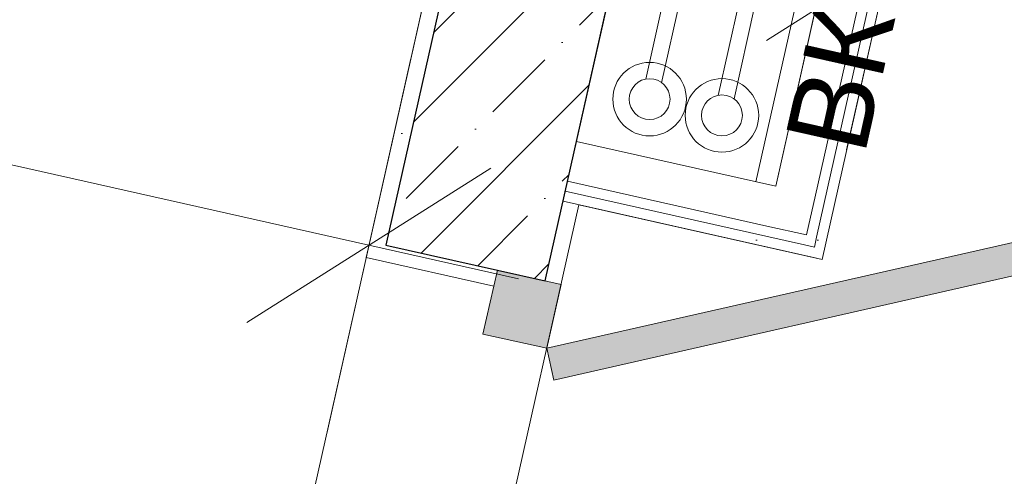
# Model space of a CAD drawing. Header units: millimetres. Extents: x -7145539 to 8272368, y 6117771 to 6337028.
# Tile 187 of 213: x -6868238 to -6867033, y 6144714 to 6145272. Entities that reach past the tile are written whole.
import ezdxf

# ---------------------------------------------------------------- set-up
doc = ezdxf.new("R2010")
doc.units = ezdxf.units.MM
doc.header["$MEASUREMENT"] = 0
for name, color, linetype in [('S - квартира_помещение.АР', 7, 'Continuous'), ('S - МОП.АР', 7, 'Continuous'), ('АР-Стены_внутренние_пилоны.АР', 7, 'Continuous'), ('АР-Стены_Перегородки_шахты_.АР', 7, 'Continuous'), ('АР-Чертеж-Размеры.АР', 7, 'Continuous')]:
    doc.layers.add(name, color=color, linetype=linetype)
for name, color, linetype, lineweight in [('АР-Стены_внутренние_пилоны.АР_Ном._пера__1', 7, 'Continuous', 15), ('АР-Стены_Перегородки_шахты_.АР_Ном._пера__1', 7, 'Continuous', 15), ('АР-Чертеж-Размеры.АР_Ном._пера__1', 7, 'Continuous', 0), ('Двери Archicad_Ном._пера__120', 7, 'Continuous', 0), ('ИОС-Шахты и отверстия.АР_Ном._пера__1', 7, 'Continuous', 0)]:
    doc.layers.add(name, color=color, linetype=linetype, lineweight=lineweight)
doc.styles.add('РЎР“Р•РќР•Р\xa0Р\x98Р\xa0_РЎРўР\x98Р›Р¬_6', font='GOST_Common.ttf')
doc.styles.add('РЎР“Р•РќР•Р\xa0Р\x98Р\xa0_РЎРўР\x98Р›Р¬_8', font='arial.ttf')
doc.dimstyles.new('СГЕНЕРИР_СТИЛЬ__5', dxfattribs={"dimtxt": 150, "dimasz": 237.5, "dimexe": 0.18, "dimexo": 0.0625, "dimgap": 0, "dimtad": 1, "dimdec": 0, "dimzin": 0, "dimdsep": 46, "dimtxsty": 'РЎР“Р•РќР•Р\xa0Р\x98Р\xa0_РЎРўР\x98Р›Р¬_6', "dimblk": 'ARROWHEAD_6', "dimblk1": 'ARROWHEAD_6', "dimblk2": 'ARROWHEAD_6', "dimcen": 0.09, "dimse1": 1, "dimse2": 1, "dimclrd": 7, "dimclre": 7, "dimclrt": 7, "dimazin": 0, "dimtfac": 1, "dimtdec": 4, "dimtmove": 0, "dimatfit": 3, "dimfxl": 1, "dimtolj": 1, "dimtzin": 0, "dimarcsym": 0})
pattern_1 = [(0, (-6256761.35, 6562677.795), (0, 75), [0, -75])]
pattern_2 = [(45, (-6256761.35, 6563027.8), (-111.369318, 111.369318), [0, -105, 0, -157.5]), (110, (-6256411.35, 6563027.8), (148.001588, 53.868173), [0, -77, 0, -133])]

# ---------------------------------------------------------------- blocks, each defined once
blk = doc.blocks.new('Стена_282_1', base_point=(-6867293.9, 6145038.9))
at = {"layer": 'АР-Стены_Перегородки_шахты_.АР', "linetype": 'Continuous', "lineweight": 0, "true_color": 0x000000}
h = blk.add_hatch(dxfattribs=at)
h.set_pattern_fill('ШТУКАТУРКА__ГИПС_03_0001', color=18, style=0, pattern_type=2)
h.set_pattern_definition(pattern_1)
h.paths.add_polyline_path([(-6867102.4, 6145777.4), (-6867275, 6145009.1), (-6867262.8, 6145006.3), (-6867090.2, 6145774.7)])
h = blk.add_hatch(dxfattribs=at)
h.set_pattern_fill('ШТУКАТУРКА__ГИПС_03_0001', color=18, style=0, pattern_type=2)
h.set_pattern_definition(pattern_1)
h.paths.add_polyline_path([(-6867093, 6145762.5), (-6867265.5, 6144994.1), (-6867253.3, 6144991.4), (-6867080.8, 6145759.8)])
h = blk.add_hatch(dxfattribs=at)
h.set_pattern_fill('ШТУКАТУРКА__ГИПС_03_0001', color=18, style=0, pattern_type=2)
h.set_pattern_definition(pattern_1)
h.paths.add_polyline_path([(-6867277.7, 6144996.9), (-6867265.5, 6144994.1), (-6867275, 6145009.1)])
h = blk.add_hatch(dxfattribs=at)
h.set_pattern_fill('ШТУКАТУРКА__ГИПС_03_0001', color=18, style=0, pattern_type=2)
h.set_pattern_definition(pattern_1)
h.paths.add_polyline_path([(-6867275, 6145009.1), (-6867265.5, 6144994.1), (-6867262.8, 6145006.3)])
h = blk.add_hatch(dxfattribs=at)
h.set_pattern_fill('ШТУКАТУРКА__ГИПС_03_0001', color=18, style=0, pattern_type=2)
h.set_pattern_definition(pattern_1)
h.paths.add_polyline_path([(-6867268.3, 6144981.9), (-6867256.1, 6144979.2), (-6867265.5, 6144994.1)])
h = blk.add_hatch(dxfattribs=at)
h.set_pattern_fill('ШТУКАТУРКА__ГИПС_03_0001', color=18, style=0, pattern_type=2)
h.set_pattern_definition(pattern_1)
h.paths.add_polyline_path([(-6867265.5, 6144994.1), (-6867256.1, 6144979.2), (-6867253.3, 6144991.4)])
at = {"layer": 'АР-Стены_Перегородки_шахты_.АР_Ном._пера__1', "color": 7, "linetype": 'Continuous', "lineweight": 0}
for p, q in [((-6867099.7, 6145789.6), (-6867102.4, 6145777.4)), ((-6867264, 6145057.9), (-6867102.4, 6145777.4)), ((-6867262.8, 6145006.3), (-6867090.2, 6145774.7)), ((-6867275, 6145009.1), (-6867264, 6145057.9)), ((-6867323.8, 6145020), (-6867275, 6145009.1)), ((-6867265.5, 6144994.1), (-6867262.8, 6145006.3))]:
    blk.add_line(p, q, dxfattribs=at)
at = {"layer": 'АР-Стены_Перегородки_шахты_.АР_Ном._пера__1', "color": 7, "linetype": 'Continuous', "lineweight": 0, "flags": 128}
for points in [[(-6867148.5, 6145800.6), (-6867312.8, 6145068.8)], [(-6867256.1, 6144979.2), (-6867080.8, 6145759.8)], [(-6867256.1, 6144979.2), (-6867268.3, 6144981.9)]]:
    blk.add_lwpolyline(points, dxfattribs=at)
blk = doc.blocks.new('Стена_283_1', base_point=(-6867562.2, 6145099.2))
at = {"layer": 'АР-Стены_Перегородки_шахты_.АР', "linetype": 'Continuous', "lineweight": 0, "true_color": 0x000000}
h = blk.add_hatch(dxfattribs=at)
h.set_pattern_fill('ШТУКАТУРКА__ГИПС_03_0001', color=18, style=0, pattern_type=2)
h.set_pattern_definition(pattern_1)
h.paths.add_polyline_path([(-6867275, 6145009.1), (-6867567.7, 6145074.8), (-6867570.4, 6145062.6), (-6867277.7, 6144996.9)])
h = blk.add_hatch(dxfattribs=at)
h.set_pattern_fill('ШТУКАТУРКА__ГИПС_03_0001', color=18, style=0, pattern_type=2)
h.set_pattern_definition(pattern_1)
h.paths.add_polyline_path([(-6867265.5, 6144994.1), (-6867570.4, 6145062.6), (-6867573.2, 6145050.4), (-6867268.3, 6144981.9)])
at = {"layer": 'АР-Стены_Перегородки_шахты_.АР_Ном._пера__1', "color": 7, "linetype": 'Continuous', "lineweight": 0}
for p, q in [((-6867567.7, 6145074.8), (-6867323.8, 6145020)), ((-6867570.4, 6145062.6), (-6867277.7, 6144996.9)), ((-6867323.8, 6145020), (-6867275, 6145009.1)), ((-6867277.7, 6144996.9), (-6867265.5, 6144994.1))]:
    blk.add_line(p, q, dxfattribs=at)
at = {"layer": 'АР-Стены_Перегородки_шахты_.АР_Ном._пера__1', "color": 7, "linetype": 'Continuous', "lineweight": 0, "flags": 128}
for points in [[(-6867567.7, 6145074.8), (-6867556.8, 6145123.6)], [(-6867312.8, 6145068.8), (-6867556.8, 6145123.6)], [(-6867570.4, 6145062.6), (-6867567.7, 6145074.8)], [(-6867573.2, 6145050.4), (-6867570.4, 6145062.6)], [(-6867573.2, 6145050.4), (-6867268.3, 6144981.9)]]:
    blk.add_lwpolyline(points, dxfattribs=at)
blk = doc.blocks.new('*D1161', base_point=(-6256761.3, 6562677.8))
at = {"layer": 'АР-Чертеж-Размеры.АР_Ном._пера__1', "color": 7, "linetype": 'Continuous', "lineweight": 0, "transparency": 16777216}
for p, q in [((-6870671.7, 6145879.2), (-6870774.4, 6145421.9)), ((-6870573.7, 6145745.1), (-6870872.4, 6145556)), ((-6870723.1, 6145650.5), (-6870906, 6145691.6)), ((-6867810.8, 6144996.5), (-6870723.1, 6145650.5)), ((-6867759.4, 6145225.1), (-6867862.1, 6144767.8)), ((-6867960.1, 6144901.9), (-6867661.4, 6145091)), ((-6867627.8, 6144955.4), (-6867810.8, 6144996.5))]:
    blk.add_line(p, q, dxfattribs=at)
at = {"layer": 'АР-Чертеж-Размеры.АР_Ном._пера__1', "color": 7, "lineweight": 0, "transparency": 16777216, "insert": (-6869493, 6145405), "char_height": 150, "attachment_point": 7, "rotation": 347.3417, "style": 'РЎР“Р•РќР•Р\xa0Р\x98Р\xa0_РЎРўР\x98Р›Р¬_6'}
blk.add_mtext('\\A1;{\\pql;\\fGOST Common|b0|i0|c204|p0;\\W1.000000;2\xa0985}', dxfattribs=at)
blk = doc.blocks.new('ARROWHEAD_6')
at = {"color": 0, "linetype": 'Continuous', "lineweight": 0}
for p, q in [((-0.5, -0.5), (0.5, 0.5)), ((0, 0), (-1, 0))]:
    blk.add_line(p, q, dxfattribs=at)
blk = doc.blocks.new('*D1208', base_point=(-6256761.3, 6562677.8))
at = {"layer": 'АР-Чертеж-Размеры.АР_Ном._пера__1', "color": 7, "linetype": 'Continuous', "lineweight": 0, "transparency": 16777216}
for p, q in [((-6867123.3, 6145570.4), (-6867226, 6145113.1)), ((-6867025.3, 6145436.3), (-6867324, 6145247.2)), ((-6867174.7, 6145341.7), (-6867357.6, 6145382.8)), ((-6865501.1, 6144965.9), (-6867174.7, 6145341.7)), ((-6865449.8, 6145194.6), (-6865552.5, 6144737.2)), ((-6865650.5, 6144871.3), (-6865351.8, 6145060.5)), ((-6865318.2, 6144924.8), (-6865501.1, 6144965.9))]:
    blk.add_line(p, q, dxfattribs=at)
at = {"layer": 'АР-Чертеж-Размеры.АР_Ном._пера__1', "color": 7, "lineweight": 0, "transparency": 16777216, "insert": (-6866534.4, 6145228.7), "char_height": 150, "attachment_point": 7, "rotation": 347.3419, "style": 'РЎР“Р•РќР•Р\xa0Р\x98Р\xa0_РЎРўР\x98Р›Р¬_6'}
blk.add_mtext('\\A1;{\\pql;\\fGOST Common|b0|i0|c204|p0;\\W1.000000;1\xa0715}', dxfattribs=at)
blk = doc.blocks.new('Металлическая Дверь 23[57]_1', base_point=(-6256761.3, 6562677.8))
at = {"layer": 'Двери Archicad_Ном._пера__120', "linetype": 'Continuous', "lineweight": 0, "true_color": 0xffffff}
for points in [[(-6866725.2, 6145067.6), (-6867593.1, 6144870.4), (-6867584.3, 6144831.4), (-6866716.4, 6145028.6)], [(-6867653.6, 6144966), (-6867671.2, 6144887.9), (-6867632.1, 6144879.2), (-6867593.1, 6144870.4), (-6867575.6, 6144948.5)]]:
    blk.add_hatch(color=7, dxfattribs=at).paths.add_polyline_path(points)
at = {"layer": 'Двери Archicad_Ном._пера__120', "color": 7, "linetype": 'Continuous', "lineweight": 0}
for p, q in [((-6866725.2, 6145067.6), (-6867593.1, 6144870.4)), ((-6867584.3, 6144831.4), (-6866716.4, 6145028.6)), ((-6867809.8, 6145001.1), (-6867814.1, 6144981.5)), ((-6867658, 6144946.5), (-6867814.1, 6144981.5)), ((-6867671.2, 6144887.9), (-6867653.6, 6144966)), ((-6867653.6, 6144966), (-6867575.6, 6144948.5)), ((-6867653.6, 6144966), (-6867595.1, 6144952.9)), ((-6867653.6, 6144966), (-6867595.1, 6144952.9)), ((-6867575.6, 6144948.5), (-6867593.1, 6144870.4)), ((-6867632.1, 6144879.2), (-6867671.2, 6144887.9)), ((-6867593.1, 6144870.4), (-6867632.1, 6144879.2)), ((-6867593.1, 6144870.4), (-6867584.3, 6144831.4))]:
    blk.add_line(p, q, dxfattribs=at)
blk.add_arc((-6867593.1, 6144870.4), 890, 257.3417, 12.7986, dxfattribs=at)
blk = doc.blocks.new('Стена_341_1', base_point=(-6867479, 6145926.1))
at = {"layer": 'АР-Стены_внутренние_пилоны.АР', "linetype": 'Continuous', "lineweight": 0, "true_color": 0x000000}
h = blk.add_hatch(dxfattribs=at)
h.set_pattern_fill('ШТУКАТУРКА__ГИПС_01_0001', color=18, style=0, pattern_type=2)
h.set_pattern_definition(pattern_2)
h.paths.add_polyline_path([(-6867809.8, 6145001.1), (-6867790.2, 6144996.7), (-6867536.7, 6146125.4), (-6867552.3, 6146147.5)])
h = blk.add_hatch(dxfattribs=at)
h.set_pattern_fill('ЖЕЛЕЗОБЕТОН__PROJECT__0001', color=18, style=0, pattern_type=2)
h.set_pattern_definition([(45, (-6256761.35, 6562677.8), (-84.852814, 84.852814), []), (45, (-6256803.77, 6562720.22), (-84.852814, 84.852814), [90, -30, 0, -30])])
h.paths.add_polyline_path([(-6867576.6, 6145948), (-6867790.2, 6144996.7), (-6867653.6, 6144966), (-6867595.1, 6144952.9), (-6867381.4, 6145904.2)])
h = blk.add_hatch(dxfattribs=at)
h.set_pattern_fill('ШТУКАТУРКА__ГИПС_01_0001', color=18, style=0, pattern_type=2)
h.set_pattern_definition(pattern_2)
h.paths.add_polyline_path([(-6867809.8, 6145001.1), (-6867814.1, 6144981.5), (-6867658, 6144946.5), (-6867653.6, 6144966), (-6867790.2, 6144996.7)])
at = {"layer": 'АР-Стены_внутренние_пилоны.АР_Ном._пера__1', "color": 7, "linetype": 'Continuous', "lineweight": 30}
for p, q in [((-6867576.6, 6145948), (-6867790.2, 6144996.7)), ((-6867790.2, 6144996.7), (-6867653.6, 6144966)), ((-6867653.6, 6144966), (-6867595.1, 6144952.9))]:
    blk.add_line(p, q, dxfattribs=at)
at = {"layer": 'АР-Стены_внутренние_пилоны.АР_Ном._пера__1', "color": 7, "linetype": 'Continuous', "lineweight": 0}
for p, q in [((-6867809.8, 6145001.1), (-6867814.1, 6144981.5)), ((-6867658, 6144946.5), (-6867814.1, 6144981.5)), ((-6867653.6, 6144966), (-6867658, 6144946.5))]:
    blk.add_line(p, q, dxfattribs=at)
at = {"layer": 'АР-Стены_внутренние_пилоны.АР_Ном._пера__1', "color": 7, "linetype": 'Continuous', "lineweight": 0, "flags": 128}
blk.add_lwpolyline([(-6867552.3, 6146147.5), (-6867809.8, 6145001.1)], dxfattribs=at)
at = {"layer": 'АР-Стены_внутренние_пилоны.АР_Ном._пера__1', "color": 7, "linetype": 'Continuous', "lineweight": 30, "flags": 128}
blk.add_lwpolyline([(-6867595.1, 6144952.9), (-6867381.4, 6145904.2)], dxfattribs=at)
at = {"layer": 'Двери Archicad_Ном._пера__120', "color": 7, "linetype": 'Continuous', "lineweight": 0}
blk.add_blockref('Металлическая Дверь 23[57]_1', (-6256761.3, 6562677.8), dxfattribs=at)

msp = doc.modelspace()

# ---------------------------------------------------------------- linework, layer by layer
at = {"layer": 'S - квартира_помещение.АР', "color": 254, "linetype": 'Continuous', "lineweight": 0, "true_color": 0xd8d8d8, "flags": 128}
msp.add_lwpolyline([(-6867610.2, 6145889.6), (-6869449.2, 6146302.6), (-6869175.2, 6147522.6), (-6870248.3, 6147763.6), (-6870740.5, 6145572.9), (-6870960.7, 6144592.4), (-6868048.4, 6143938.3)], close=True, dxfattribs=at)
at = {"layer": 'S - МОП.АР', "color": 254, "linetype": 'Continuous', "lineweight": 0, "true_color": 0xdadada, "flags": 128}
msp.add_lwpolyline([(-6863154.5, 6143479.6), (-6865428.2, 6143990.2), (-6865375.6, 6144224.4), (-6865356.1, 6144220), (-6865356, 6144220.1), (-6865653.7, 6144286.8), (-6865407.3, 6145383.9), (-6867080.8, 6145759.8), (-6867256.1, 6144979.2), (-6867553.7, 6145046), (-6867831.8, 6143807.6)], dxfattribs=at)
at = {"layer": 'ИОС-Шахты и отверстия.АР_Ном._пера__1', "color": 7, "linetype": 'Continuous', "lineweight": 0}
for p, q in [((-6867381.4, 6145904.2), (-6867556.7, 6145123.6)), ((-6867337.2, 6145074.3), (-6867161.9, 6145854.8)), ((-6867312.8, 6145068.8), (-6867137.5, 6145849.4)), ((-6867472, 6145199.8), (-6867446.7, 6145312.4)), ((-6867452.5, 6145195.4), (-6867427.2, 6145308.1)), ((-6867383.4, 6145179.9), (-6867358.1, 6145292.5)), ((-6867363.8, 6145175.5), (-6867338.6, 6145288.1)), ((-6867556.7, 6145123.6), (-6867312.8, 6145068.8))]:
    msp.add_line(p, q, dxfattribs=at)
for centre, radius in [((-6867467.2, 6145175.3), 45), ((-6867467.2, 6145175.3), 25), ((-6867378.6, 6145155.4), 45), ((-6867378.6, 6145155.4), 25)]:
    msp.add_circle(centre, radius, dxfattribs=at)

# ---------------------------------------------------------------- block references
at = {"layer": 'АР-Стены_внутренние_пилоны.АР', "color": 7, "lineweight": 0}
msp.add_blockref('Стена_341_1', (-6867479, 6145926.1), dxfattribs=at)
at = {"layer": 'АР-Стены_Перегородки_шахты_.АР', "color": 7, "lineweight": 0}
for name, p in [('Стена_282_1', (-6867293.9, 6145038.9)), ('Стена_283_1', (-6867562.2, 6145099.2))]:
    msp.add_blockref(name, p, dxfattribs=at)

# ---------------------------------------------------------------- texts
at = {"layer": 'ИОС-Шахты и отверстия.АР_Ном._пера__1', "color": 7, "linetype": 'Continuous', "lineweight": 0, "insert": (-6867255.5, 6145460.4), "char_height": 100, "width": 705.993, "attachment_point": 5, "rotation": 77.3419, "line_spacing_factor": 0.942332, "style": 'РЎР“Р•РќР•Р\xa0Р\x98Р\xa0_РЎРўР\x98Р›Р¬_8'}
msp.add_mtext('\\A1;{\\pqc;\\fArial|b0|i0|c204|p0;\\W1.000000;шкаф ВК+отопл.}', dxfattribs=at)

# ---------------------------------------------------------------- dimensions: what is measured, and where the dimension line sits
at = {"layer": 'АР-Чертеж-Размеры.АР', "color": 7, "linetype": 'Continuous', "lineweight": 0}
for base, p1, p2, angle, picture, middle, turn in [((-6870723.1, 6145650.5), (-6867800.4, 6145042.9), (-6870718.6, 6145670.4), 167.3417, '*D1161', (-6869225.5, 6145421.8), 347.3417), ((-6867174.7, 6145341.7), (-6865464.1, 6145130.7), (-6867168.4, 6145369.5), 167.3419, '*D1208', (-6866266.9, 6145245.5), 347.3419)]:
    dim = msp.add_linear_dim(base=base, p1=p1, p2=p2, angle=angle, dimstyle='СГЕНЕРИР_СТИЛЬ__5', dxfattribs=at)
    dim.commit()
    dim.dimension.update_dxf_attribs({"geometry": picture, "text_midpoint": middle, "dimtype": 160, "text_rotation": turn})

doc.saveas('drawing.dxf')
